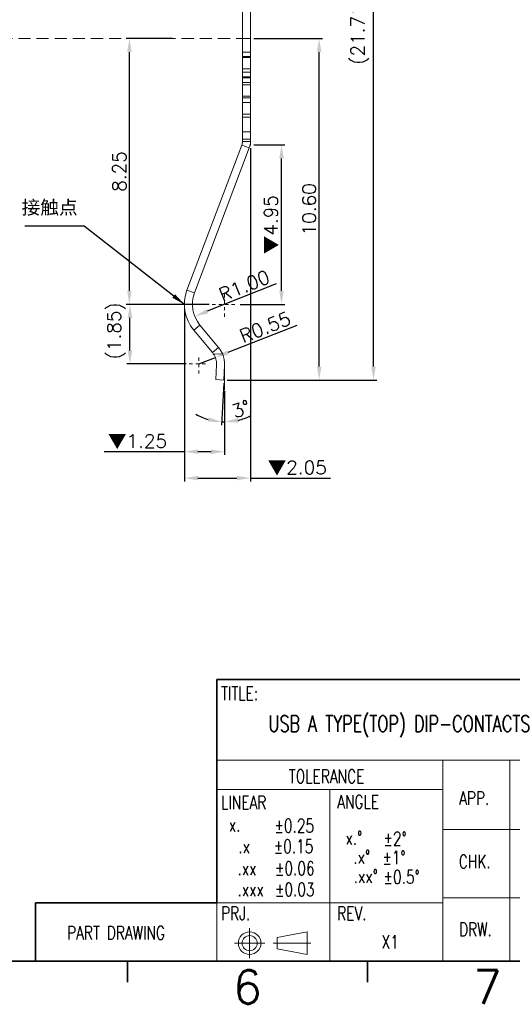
# Model space of a CAD drawing. Header units: millimetres. Extents: x -1657 to 8845, y -11980 to 3013.
# Tile 222 of 256: x 455 to 470, y 2274 to 2305. Entities that reach past the tile are written whole.
import ezdxf
from ezdxf.enums import TextEntityAlignment as Align

# ---------------------------------------------------------------- set-up
doc = ezdxf.new("R2010")
doc.units = ezdxf.units.MM
doc.linetypes.add('CENTER', pattern=[2, 1.25, -0.25, 0.25, -0.25])
doc.linetypes.add('DASHED2', pattern=[0.375, 0.25, -0.125])
doc.layers.add('51', color=6, linetype='CENTER')
doc.layers.add('FMT', color=7, linetype='Continuous', lineweight=35)
doc.layers.add('标注', color=3, linetype='Continuous', lineweight=9)
doc.styles.add('english', font='romans.shx', dxfattribs={"width": 0.75, "height": 2.5})
doc.styles.add('ROMANS', font='ROMANS.SHX')
doc.dimstyles.get("Standard").update_dxf_attribs({"dimtxt": 0.18, "dimasz": 0.18, "dimexe": 0.18, "dimexo": 0.0625, "dimgap": 0.09, "dimtad": 1, "dimrnd": 0.0005, "dimzin": 1, "dimdsep": 46, "dimtxsty": 'Standard', "dimcen": 0.09, "dimadec": 0, "dimazin": 2, "dimtfac": 1, "dimtmove": 0, "dimatfit": 3, "dimfxl": 0, "dimtolj": 1, "dimtzin": 0, "dimarcsym": 0})
doc.dimstyles.new('STANDARD$0', dxfattribs={"dimscale": 0.166667, "dimtxt": 2.5, "dimasz": 1.8, "dimexe": 0.5, "dimexo": 0.5, "dimgap": 1, "dimtad": 0, "dimzin": 0, "dimdsep": 46, "dimtxsty": 'ROMANS', "dimcen": 0, "dimclrd": 256, "dimclre": 256, "dimclrt": 4, "dimadec": 0, "dimazin": 0, "dimtfac": 0.7, "dimtofl": 0, "dimtmove": 0, "dimatfit": 3, "dimfxl": 0, "dimtolj": 1, "dimtzin": 0, "dimarcsym": 0})

# ---------------------------------------------------------------- blocks, each defined once
blk = doc.blocks.new('*D216')
at = {"color": 0, "linetype": 'Continuous', "lineweight": -2, "ltscale": 5}
for p, q in [((462.31, 2315.323), (466.126, 2315.323)), ((466.026, 2294.035), (466.026, 2314.903)), ((461.485, 2293.615), (466.126, 2293.615))]:
    blk.add_line(p, q, dxfattribs=at)
at = {"color": 0, "linetype": 'Continuous', "ltscale": 5}
for points in [[(465.956, 2314.903), (466.096, 2314.903), (466.026, 2315.323)], [(465.956, 2294.035), (466.096, 2294.035), (466.026, 2293.615)]]:
    blk.add_solid(points, dxfattribs=at)
at = {"layer": 'Defpoints', "color": 0, "linetype": 'Continuous', "ltscale": 5}
for p in [(462.21, 2315.323), (466.026, 2315.323), (461.385, 2293.615)]:
    blk.add_point(p, dxfattribs=at)
at = {"color": 0, "linetype": 'Continuous', "lineweight": 9, "ltscale": 5, "insert": (465.606, 2304.469), "char_height": 0.42, "attachment_point": 5, "rotation": 90, "style": 'ROMANS'}
blk.add_mtext('\\A1;(21.71)', dxfattribs=at)
blk = doc.blocks.new('*D270')
at = {"color": 0, "linetype": 'Continuous', "lineweight": -2, "ltscale": 5}
for p, q in [((460.925, 2295.965), (458.373, 2295.965)), ((458.473, 2294.535), (458.473, 2295.545)), ((460.212, 2294.115), (458.373, 2294.115))]:
    blk.add_line(p, q, dxfattribs=at)
at = {"color": 0, "linetype": 'Continuous', "ltscale": 5}
for points in [[(458.403, 2295.545), (458.543, 2295.545), (458.473, 2295.965)], [(458.403, 2294.535), (458.543, 2294.535), (458.473, 2294.115)]]:
    blk.add_solid(points, dxfattribs=at)
at = {"layer": 'Defpoints', "color": 0, "linetype": 'Continuous', "ltscale": 5}
for p in [(458.473, 2295.965), (461.025, 2295.965), (460.312, 2294.115)]:
    blk.add_point(p, dxfattribs=at)
at = {"color": 0, "linetype": 'Continuous', "lineweight": 9, "ltscale": 5, "insert": (458.053, 2295.144), "char_height": 0.42, "attachment_point": 5, "rotation": 90, "style": 'ROMANS'}
blk.add_mtext('\\A1;(1.85)', dxfattribs=at)
blk = doc.blocks.new('*D271')
at = {"color": 0, "linetype": 'Continuous', "lineweight": -2, "ltscale": 5}
for p, q in [((462.31, 2300.915), (463.273, 2300.915)), ((463.173, 2296.385), (463.173, 2300.495)), ((461.895, 2295.965), (463.273, 2295.965))]:
    blk.add_line(p, q, dxfattribs=at)
at = {"color": 0, "linetype": 'Continuous', "ltscale": 5}
for points in [[(463.103, 2300.495), (463.243, 2300.495), (463.173, 2300.915)], [(463.103, 2296.385), (463.243, 2296.385), (463.173, 2295.965)]]:
    blk.add_solid(points, dxfattribs=at)
at = {"layer": 'Defpoints', "color": 0, "linetype": 'Continuous', "ltscale": 5}
for p in [(462.21, 2300.915), (463.173, 2300.915), (461.795, 2295.965)]:
    blk.add_point(p, dxfattribs=at)
at = {"color": 0, "linetype": 'Continuous', "lineweight": 9, "ltscale": 5, "insert": (462.863, 2298.44), "char_height": 0.42, "attachment_point": 5, "rotation": 90, "style": 'ROMANS'}
blk.add_mtext('\\A1;{\\fSimSun|b0|i0|c134|p6;▼}4.95', dxfattribs=at)
blk = doc.blocks.new('*D272')
at = {"color": 0, "linetype": 'Continuous', "lineweight": -2, "ltscale": 5}
for p, q in [((461.38, 2293.515), (461.312, 2292.217)), ((461.41, 2293.21), (461.41, 2292.215))]:
    blk.add_line(p, q, dxfattribs=at)
for start, end in [(239.8897, 253.4449), (283.5551, 297.1103), (267, 270)]:
    blk.add_arc((461.41, 2294.094), 1.779, start, end, dxfattribs=at)
at = {"color": 0, "linetype": 'Continuous', "ltscale": 5}
for points in [[(460.915, 2292.457), (460.891, 2292.32), (461.317, 2292.317)], [(461.835, 2292.295), (461.819, 2292.434), (461.41, 2292.315)]]:
    blk.add_solid(points, dxfattribs=at)
at = {"layer": 'Defpoints', "color": 0, "linetype": 'Continuous', "ltscale": 5}
for p in [(461.409, 2294.073), (461.41, 2294.115), (461.385, 2293.615), (461.41, 2293.31), (461.348, 2292.316)]:
    blk.add_point(p, dxfattribs=at)
at = {"color": 0, "linetype": 'Continuous', "lineweight": 9, "ltscale": 5, "insert": (461.921, 2292.716), "char_height": 0.42, "attachment_point": 5, "rotation": 20.3299, "style": 'ROMANS'}
blk.add_mtext('\\A1;3°', dxfattribs=at)
blk = doc.blocks.new('*D273')
at = {"color": 0, "linetype": 'Continuous', "lineweight": -2, "ltscale": 5}
for p, q in [((463.653, 2295.312), (461.513, 2294.47)), ((460.61, 2294.115), (461.122, 2294.316))]:
    blk.add_line(p, q, dxfattribs=at)
at = {"color": 0, "linetype": 'Continuous', "ltscale": 5}
blk.add_solid([(461.487, 2294.535), (461.538, 2294.405), (461.122, 2294.316)], dxfattribs=at)
at = {"layer": 'Defpoints', "color": 0, "linetype": 'Continuous', "ltscale": 5}
for p in [(461.122, 2294.316), (460.61, 2294.115)]:
    blk.add_point(p, dxfattribs=at)
at = {"color": 0, "linetype": 'Continuous', "lineweight": 9, "ltscale": 5, "insert": (462.665, 2295.256), "char_height": 0.42, "attachment_point": 5, "rotation": 21.4686, "style": 'ROMANS'}
blk.add_mtext('\\A1;R0.55', dxfattribs=at)
blk = doc.blocks.new('*D274')
at = {"color": 0, "linetype": 'Continuous', "lineweight": -2, "ltscale": 5}
blk.add_line((463.007, 2296.605), (460.872, 2295.749), dxfattribs=at)
at = {"color": 0, "linetype": 'Continuous', "ltscale": 5}
blk.add_solid([(460.846, 2295.814), (460.898, 2295.684), (460.482, 2295.593)], dxfattribs=at)
at = {"layer": 'Defpoints', "color": 0, "linetype": 'Continuous', "ltscale": 5}
for p in [(461.41, 2295.965), (460.482, 2295.593)]:
    blk.add_point(p, dxfattribs=at)
at = {"color": 0, "linetype": 'Continuous', "lineweight": 9, "ltscale": 5, "insert": (462.019, 2296.543), "char_height": 0.42, "attachment_point": 5, "rotation": 21.84, "style": 'ROMANS'}
blk.add_mtext('\\A1;R1.00', dxfattribs=at)
blk = doc.blocks.new('*D275')
at = {"color": 0, "linetype": 'Continuous', "lineweight": -2, "ltscale": 5}
for p, q in [((462.31, 2304.215), (464.441, 2304.215)), ((464.341, 2294.035), (464.341, 2303.795)), ((461.485, 2293.615), (464.441, 2293.615))]:
    blk.add_line(p, q, dxfattribs=at)
at = {"color": 0, "linetype": 'Continuous', "ltscale": 5}
for points in [[(464.271, 2303.795), (464.411, 2303.795), (464.341, 2304.215)], [(464.271, 2294.035), (464.411, 2294.035), (464.341, 2293.615)]]:
    blk.add_solid(points, dxfattribs=at)
at = {"layer": 'Defpoints', "color": 0, "linetype": 'Continuous', "ltscale": 5}
for p in [(462.21, 2304.215), (464.341, 2304.215), (461.385, 2293.615)]:
    blk.add_point(p, dxfattribs=at)
at = {"color": 0, "linetype": 'Continuous', "lineweight": 9, "ltscale": 5, "insert": (464.031, 2298.915), "char_height": 0.42, "attachment_point": 5, "rotation": 90, "style": 'ROMANS'}
blk.add_mtext('\\A1;10.60', dxfattribs=at)
blk = doc.blocks.new('*D276')
at = {"color": 0, "linetype": 'Continuous', "lineweight": -2, "ltscale": 5}
for p, q in [((459.784, 2304.215), (458.356, 2304.215)), ((458.456, 2296.385), (458.456, 2303.795)), ((460.925, 2295.965), (458.356, 2295.965))]:
    blk.add_line(p, q, dxfattribs=at)
at = {"color": 0, "linetype": 'Continuous', "ltscale": 5}
for points in [[(458.386, 2303.795), (458.526, 2303.795), (458.456, 2304.215)], [(458.386, 2296.385), (458.526, 2296.385), (458.456, 2295.965)]]:
    blk.add_solid(points, dxfattribs=at)
at = {"layer": 'Defpoints', "color": 0, "linetype": 'Continuous', "ltscale": 5}
for p in [(458.456, 2304.215), (459.884, 2304.215), (461.025, 2295.965)]:
    blk.add_point(p, dxfattribs=at)
at = {"color": 0, "linetype": 'Continuous', "lineweight": 9, "ltscale": 5, "insert": (458.146, 2300.09), "char_height": 0.42, "attachment_point": 5, "rotation": 90, "style": 'ROMANS'}
blk.add_mtext('\\A1;8.25', dxfattribs=at)
blk = doc.blocks.new('*D217')
at = {"color": 0, "linetype": 'Continuous', "lineweight": -2, "ltscale": 5}
for p, q in [((460.161, 2295.828), (460.161, 2291.292)), ((461.41, 2293.284), (461.41, 2291.292)), ((460.161, 2291.392), (457.676, 2291.392)), ((460.99, 2291.392), (460.581, 2291.392))]:
    blk.add_line(p, q, dxfattribs=at)
at = {"color": 0, "linetype": 'Continuous', "ltscale": 5}
for points in [[(460.581, 2291.462), (460.581, 2291.322), (460.161, 2291.392)], [(460.99, 2291.462), (460.99, 2291.322), (461.41, 2291.392)]]:
    blk.add_solid(points, dxfattribs=at)
at = {"layer": 'Defpoints', "color": 0, "linetype": 'Continuous', "ltscale": 5}
for p in [(460.161, 2295.928), (461.41, 2293.384), (460.161, 2291.392)]:
    blk.add_point(p, dxfattribs=at)
at = {"color": 0, "linetype": 'Continuous', "lineweight": 9, "ltscale": 5, "insert": (458.708, 2291.702), "char_height": 0.42, "attachment_point": 5, "style": 'ROMANS'}
blk.add_mtext('\\A1;{\\fSimSun|b0|i0|c134|p6;▼}1.25', dxfattribs=at)
blk = doc.blocks.new('*D218')
at = {"color": 0, "linetype": 'Continuous', "lineweight": -2, "ltscale": 5}
for p, q in [((462.21, 2300.815), (462.21, 2290.472)), ((460.161, 2295.828), (460.161, 2290.472)), ((460.581, 2290.572), (461.79, 2290.572)), ((462.21, 2290.572), (464.695, 2290.572))]:
    blk.add_line(p, q, dxfattribs=at)
at = {"color": 0, "linetype": 'Continuous', "ltscale": 5}
for points in [[(460.581, 2290.642), (460.581, 2290.502), (460.161, 2290.572)], [(461.79, 2290.642), (461.79, 2290.502), (462.21, 2290.572)]]:
    blk.add_solid(points, dxfattribs=at)
at = {"layer": 'Defpoints', "color": 0, "linetype": 'Continuous', "ltscale": 5}
for p in [(462.21, 2300.915), (460.161, 2295.928), (462.21, 2290.572)]:
    blk.add_point(p, dxfattribs=at)
at = {"color": 0, "linetype": 'Continuous', "lineweight": 9, "ltscale": 5, "insert": (463.663, 2290.882), "char_height": 0.42, "attachment_point": 5, "style": 'ROMANS'}
blk.add_mtext('\\A1;{\\fSimSun|b0|i0|c134|p6;▼}2.05', dxfattribs=at)

msp = doc.modelspace()

# ---------------------------------------------------------------- linework, layer by layer
at = {"color": 7, "linetype": 'Continuous', "lineweight": 15}
for p, q in [((461.9601, 2303.798), (461.9601, 2315.3231)), ((462.2101, 2303.798), (462.2101, 2315.3231)), ((461.9601, 2304.3151), (461.9601, 2304.2151)), ((462.2101, 2304.2151), (461.9601, 2304.2151)), ((462.2101, 2304.3151), (462.2101, 2304.2151)), ((461.9601, 2303.6565), (461.9601, 2303.798)), ((462.2101, 2303.798), (461.9601, 2303.798)), ((462.2101, 2303.6565), (462.2101, 2303.798)), ((461.9601, 2303.6269), (461.9601, 2303.6565)), ((462.2101, 2303.6565), (461.9601, 2303.6565)), ((461.9601, 2303.2733), (461.9601, 2303.6269)), ((462.2101, 2303.6269), (461.9601, 2303.6269)), ((462.2101, 2303.6269), (462.2101, 2303.6565)), ((462.2101, 2303.2733), (462.2101, 2303.6269)), ((461.9601, 2303.1737), (461.9601, 2303.2733)), ((462.2101, 2303.2733), (461.9601, 2303.2733)), ((461.9601, 2303.0323), (461.9601, 2303.1737)), ((462.2101, 2303.1737), (461.9601, 2303.1737)), ((462.2101, 2303.1737), (462.2101, 2303.2733)), ((462.2101, 2303.0323), (462.2101, 2303.1737)), ((461.9601, 2302.998), (461.9601, 2303.0323)), ((462.2101, 2303.0323), (461.9601, 2303.0323)), ((461.9601, 2302.8565), (461.9601, 2302.998)), ((462.2101, 2302.998), (461.9601, 2302.998)), ((461.9601, 2302.7819), (461.9601, 2302.8565)), ((462.2101, 2302.8565), (461.9601, 2302.8565)), ((462.2101, 2302.998), (462.2101, 2303.0323)), ((462.2101, 2302.8565), (462.2101, 2302.998)), ((462.2101, 2302.7819), (462.2101, 2302.8565)), ((461.9601, 2302.4283), (461.9601, 2302.7819)), ((462.2101, 2302.7819), (461.9601, 2302.7819)), ((462.2101, 2302.4283), (462.2101, 2302.7819)), ((461.9601, 2302.3737), (461.9601, 2302.4283)), ((462.2101, 2302.4283), (461.9601, 2302.4283)), ((461.9601, 2302.2323), (461.9601, 2302.3737)), ((462.2101, 2302.3737), (461.9601, 2302.3737)), ((461.9601, 2301.8651), (461.9601, 2302.2323)), ((462.2101, 2302.2323), (461.9601, 2302.2323)), ((462.2101, 2302.3737), (462.2101, 2302.4283)), ((462.2101, 2302.2323), (462.2101, 2302.3737)), ((462.2101, 2301.8651), (462.2101, 2302.2323)), ((461.9601, 2301.771), (461.9601, 2301.8651)), ((462.2101, 2301.8651), (461.9601, 2301.8651)), ((461.9601, 2301.3254), (461.9601, 2301.771)), ((462.2101, 2301.771), (461.9601, 2301.771)), ((462.2101, 2301.771), (462.2101, 2301.8651)), ((462.2101, 2301.3254), (462.2101, 2301.771)), ((461.9601, 2301.0901), (461.9601, 2301.3254)), ((461.9601, 2301.3254), (462.2101, 2301.3254)), ((462.2101, 2301.3254), (462.2101, 2301.0901)), ((461.9601, 2301.0155), (461.9601, 2301.0901)), ((462.2101, 2301.0901), (461.9601, 2301.0901)), ((461.9601, 2301.0155), (462.2101, 2301.0155)), ((462.2101, 2301.0155), (462.2101, 2301.0901)), ((460.2407, 2296.4066), (461.9408, 2300.9095)), ((460.4746, 2296.3183), (462.1746, 2300.8212)), ((462.1746, 2300.8212), (461.9408, 2300.9095)), ((460.2407, 2296.4066), (460.4746, 2296.3183)), ((460.6426, 2295.324), (460.4508, 2295.1637)), ((461.2241, 2294.628), (460.6426, 2295.324)), ((461.0322, 2294.4677), (460.4508, 2295.1637)), ((461.0322, 2294.4677), (461.2241, 2294.628)), ((461.0587, 2294.4333), (461.3505, 2294.418)), ((461.1353, 2293.6282), (461.1593, 2294.0863)), ((461.409, 2294.0732), (461.385, 2293.6151)), ((461.385, 2293.6151), (461.1353, 2293.6282))]:
    msp.add_line(p, q, dxfattribs=at)
at = {"color": 3, "linetype": 'Continuous', "lineweight": 9}
for p, q in [((462.2101, 2301.0155), (462.2101, 2300.9151)), ((462.1853, 2300.8495), (462.2101, 2300.9151)), ((461.4101, 2294.1151), (461.4101, 2293.3103))]:
    msp.add_line(p, q, dxfattribs=at)
at = {"color": 7, "linetype": 'Continuous', "lineweight": 15}
for centre, radius, start, end in [((461.6601, 2301.0155), 0.3, 339.31569, 360), ((461.6601, 2301.0155), 0.55, 339.31569, 360), ((461.4101, 2295.9651), 1.25, 159.31569, 219.87384), ((461.4101, 2295.9651), 1, 159.31569, 219.87384), ((460.6101, 2294.1151), 0.8, 22.24882, 39.87384), ((460.6101, 2294.1151), 0.55, 35.34801, 39.87384), ((460.6101, 2294.1151), 0.55, 357, 35.34801), ((460.6101, 2294.1151), 0.8, 357, 22.24882)]:
    msp.add_arc(centre, radius, start, end, dxfattribs=at)
at = {"layer": '51', "color": 1, "lineweight": 9, "ltscale": 0.01}
for p, q in [((461.4101, 2295.58), (461.4101, 2296.3503)), ((461.025, 2295.9651), (461.7952, 2295.9651)), ((460.6101, 2293.8172), (460.6101, 2294.4131)), ((460.3121, 2294.1151), (460.9081, 2294.1151))]:
    msp.add_line(p, q, dxfattribs=at)
at = {"layer": 'FMT'}
for p, q in [((488.1666, 2284.3162), (461.1678, 2284.3162)), ((461.1678, 2284.3162), (461.1678, 2277.3924)), ((461.1648, 2277.3924), (455.5462, 2277.3924)), ((455.5462, 2277.3924), (455.5462, 2275.5752)), ((488.1666, 2275.5752), (421.1887, 2275.5752)), ((458.3978, 2275.5752), (458.3978, 2274.9261)), ((465.8381, 2275.5752), (465.8381, 2274.9261))]:
    msp.add_line(p, q, dxfattribs=at)
at = {"layer": 'FMT', "color": 4, "lineweight": 15}
for p, q in [((488.1666, 2281.8187), (461.1678, 2281.8187)), ((468.1771, 2281.8187), (468.1771, 2275.5752)), ((470.2575, 2281.8187), (470.2575, 2275.5752)), ((461.1678, 2280.9024), (468.1771, 2280.9024)), ((464.6724, 2280.9024), (464.6724, 2275.5752)), ((476.744, 2279.664), (468.1771, 2279.664)), ((476.744, 2277.5405), (468.1771, 2277.5405)), ((468.1771, 2277.3924), (461.1678, 2277.3924)), ((461.1678, 2277.3924), (461.1678, 2275.5752)), ((462.1851, 2275.6704), (462.1851, 2276.605)), ((463.0339, 2276.3129), (463.9684, 2276.4882)), ((463.0339, 2276.3129), (463.0339, 2275.9625)), ((463.9684, 2275.7872), (463.9684, 2276.4882)), ((461.7178, 2276.1377), (462.6523, 2276.1377)), ((462.917, 2276.1377), (464.0852, 2276.1377)), ((463.0339, 2275.9625), (463.9684, 2275.7872))]:
    msp.add_line(p, q, dxfattribs=at)
for radius in [0.3505, 0.2336]:
    msp.add_circle((462.1851, 2276.1377), radius, dxfattribs=at)
at = {"layer": '标注', "color": 2, "linetype": 'DASHED2', "lineweight": 9, "ltscale": 1.5}
msp.add_line((448.2639, 2304.2151), (461.9601, 2304.2151), dxfattribs=at)

# ---------------------------------------------------------------- texts
at = {"color": 7, "insert": (462.7668, 2283.1987), "char_height": 0.498694, "width": 10.057408, "attachment_point": 1, "style": 'english'}
msp.add_mtext('USB A TYPE(TOP) DIP-CONTACTS', dxfattribs=at)
at = {"layer": 'FMT', "style": 'english'}
for s, p in [('6', (462.1179, 2274.2579)), ('7', (469.5582, 2274.2579))]:
    msp.add_text(s, height=1.0384, dxfattribs=at).set_placement(p, align=Align.CENTER)
at = {"layer": 'FMT', "color": 4, "lineweight": 15, "attachment_point": 1, "style": 'english'}
for s, insert, char_height, width in [('TITLE:', (461.2965, 2284.0998), 0.41624, 4.336738), ('TOLERANCE', (463.4013, 2281.5241), 0.41624, 4.336738), ('APP.', (468.6823, 2280.8456), 0.41624, 4.336738), ('LINEAR', (461.2978, 2280.7101), 0.41624, 4.336738), ('ANGLE', (464.9007, 2280.734), 0.41624, 4.336738), ('x.', (461.5428, 2280.0182), 0.41624, 4.336738), ('%%p0.25', (462.9545, 2279.9918), 0.41624, 4.336738), ('x.%%d', (465.1583, 2279.6112), 0.41624, 4.336738), ('%%p2%%d', (466.3345, 2279.5898), 0.41624, 4.336738), ('%%p0.15', (462.9313, 2279.3518), 0.41624, 4.336738), ('.x', (461.8347, 2279.3518), 0.41624, 4.336738), ('.x%%d', (465.4025, 2279.0224), 0.41624, 4.336738), ('%%p1%%d', (466.2997, 2279.0011), 0.41624, 4.336738), ('%%p0.06', (462.9696, 2278.6676), 0.41624, 4.336738), ('CHK.', (468.6713, 2278.8782), 0.41624, 4.336738), ('.xx', (461.8106, 2278.6676), 0.41624, 4.336738), ('.xx%%d', (465.4113, 2278.4218), 0.41624, 4.336738), ('%%p0.5%%d', (466.3377, 2278.4004), 0.41624, 4.336738), ('.xxx', (461.8106, 2278.0119), 0.41624, 4.336738), ('%%p0.03', (462.9696, 2278.0119), 0.41624, 4.336738), ('PRJ.', (461.2978, 2277.2717), 0.41624, 4.336738), ('REV.', (464.9007, 2277.2705), 0.41624, 4.336738), ('PART DRAWING', (456.5221, 2276.6683), 0.416239, 6.143385), ('DRW.', (468.6782, 2276.7737), 0.41624, 4.336738), ('X1', (466.2775, 2276.3862), 0.41624, 4.336738)]:
    msp.add_mtext(s, dxfattribs=dict(at, insert=insert, char_height=char_height, width=width))
at = {"layer": '标注', "ltscale": 0.5, "insert": (455.1127, 2299.1874), "char_height": 0.425, "width": 8.881784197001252e-16, "attachment_point": 1}
msp.add_mtext('{\\fYouYuan|b0|i0|c134|p49;接触点}', dxfattribs=at)

# ---------------------------------------------------------------- dimensions: what is measured, and where the dimension line sits
at = {"color": 3, "linetype": 'Continuous', "lineweight": 9}
for base, p1, p2, text, picture, middle in [((466.0259, 2315.3231), (461.385, 2293.6151), (462.2101, 2315.3231), '(<>)', '*D216', (465.6059, 2304.4691)), ((463.1728, 2300.9151), (461.7952, 2295.9651), (462.2101, 2300.9151), '{\\fSimSun|b0|i0|c134|p6;\\M+2A1BF}<>', '*D271', (462.8628, 2298.4401))]:
    dim = msp.add_linear_dim(base=base, p1=p1, p2=p2, angle=90, text=text, dimstyle='STANDARD$0', override={"dimscale": 1, "dimtxt": 0.42, "dimasz": 0.42, "dimexe": 0.1, "dimexo": 0.1, "dimgap": 0.1, "dimtad": 1, "dimrnd": 0.0005, "dimzin": 1, "dimcen": 0.09, "dimdle": 1, "dimclrd": 0, "dimclre": 0, "dimclrt": 0, "dimadec": 3, "dimazin": 2, "dimtfac": 1, "dimtofl": 1}, dxfattribs=at)
    dim.commit()
    dim.dimension.update_dxf_attribs({"geometry": picture, "text_midpoint": middle})
for base, p1, p2, picture, middle in [((458.4557, 2304.2151), (461.025, 2295.9651), (459.8835, 2304.2151), '*D276', (458.1457, 2300.0901)), ((464.3405, 2304.2151), (461.385, 2293.6151), (462.2101, 2304.2151), '*D275', (464.0305, 2298.9151))]:
    dim = msp.add_linear_dim(base=base, p1=p1, p2=p2, angle=90, dimstyle='STANDARD$0', override={"dimscale": 1, "dimtxt": 0.42, "dimasz": 0.42, "dimexe": 0.1, "dimexo": 0.1, "dimgap": 0.1, "dimtad": 1, "dimrnd": 0.0005, "dimzin": 1, "dimcen": 0.09, "dimdle": 1, "dimclrd": 0, "dimclre": 0, "dimclrt": 0, "dimadec": 3, "dimazin": 2, "dimtfac": 1, "dimtofl": 1}, dxfattribs=at)
    dim.commit()
    dim.dimension.update_dxf_attribs({"geometry": picture, "text_midpoint": middle})
dim = msp.add_linear_dim(base=(462.2101, 2290.5718), p1=(460.1607, 2295.9277), p2=(462.2101, 2300.9151), text='{\\fSimSun|b0|i0|c134|p6;\\M+2A1BF}<>', dimstyle='STANDARD$0', override={"dimscale": 1, "dimtxt": 0.42, "dimasz": 0.42, "dimexe": 0.1, "dimexo": 0.1, "dimgap": 0.1, "dimtad": 1, "dimrnd": 0.0005, "dimzin": 1, "dimcen": 0.09, "dimdle": 1, "dimclrd": 0, "dimclre": 0, "dimclrt": 0, "dimadec": 3, "dimazin": 2, "dimtfac": 1, "dimtofl": 1}, dxfattribs=at)
dim.commit()
dim.dimension.update_dxf_attribs({"geometry": '*D218', "text_midpoint": (463.6626, 2290.5718), "dimtype": 160})
dim = msp.add_radius_dim(center=(461.4101, 2295.9651), mpoint=(460.4819, 2295.5931), dimstyle='Standard', override={"dimtxt": 0.42, "dimasz": 0.42, "dimexe": 0.1, "dimexo": 0.1, "dimgap": 0.1, "dimtxsty": 'ROMANS', "dimdle": 1, "dimadec": 3}, dxfattribs=at)
dim.commit()
dim.dimension.update_dxf_attribs({"geometry": '*D274', "text_midpoint": (462.1341, 2296.2553), "dimtype": 164})
dim = msp.add_linear_dim(base=(460.1607, 2291.3923), p1=(461.4101, 2293.3845), p2=(460.1607, 2295.9277), text='{\\fSimSun|b0|i0|c134|p6;\\M+2A1BF}<>', dimstyle='STANDARD$0', override={"dimscale": 1, "dimtxt": 0.42, "dimasz": 0.42, "dimexe": 0.1, "dimexo": 0.1, "dimgap": 0.1, "dimtad": 1, "dimrnd": 0.0005, "dimzin": 1, "dimcen": 0.09, "dimdle": 1, "dimclrd": 0, "dimclre": 0, "dimclrt": 0, "dimadec": 3, "dimazin": 2, "dimtfac": 1, "dimtofl": 1}, dxfattribs=at)
dim.commit()
dim.dimension.update_dxf_attribs({"geometry": '*D217', "text_midpoint": (458.7082, 2291.7023)})
dim = msp.add_linear_dim(base=(458.473, 2295.9651), p1=(460.3121, 2294.1151), p2=(461.025, 2295.9651), angle=90, text='(<>)', dimstyle='STANDARD$0', override={"dimscale": 1, "dimtxt": 0.42, "dimasz": 0.42, "dimexe": 0.1, "dimexo": 0.1, "dimgap": 0.1, "dimtad": 1, "dimrnd": 0.0005, "dimzin": 1, "dimcen": 0.09, "dimdle": 1, "dimclrd": 0, "dimclre": 0, "dimclrt": 0, "dimadec": 3, "dimazin": 2, "dimtfac": 1, "dimtofl": 1}, dxfattribs=at)
dim.commit()
dim.dimension.update_dxf_attribs({"geometry": '*D270', "text_midpoint": (458.473, 2295.1443), "dimtype": 160})
dim = msp.add_radius_dim(center=(460.6101, 2294.1151), mpoint=(461.1219, 2294.3164), dimstyle='Standard', override={"dimtxt": 0.42, "dimasz": 0.42, "dimexe": 0.1, "dimexo": 0.1, "dimgap": 0.1, "dimtxsty": 'ROMANS', "dimdle": 1, "dimadec": 3}, dxfattribs=at)
dim.commit()
dim.dimension.update_dxf_attribs({"geometry": '*D273', "text_midpoint": (462.665, 2295.2564)})
dim = msp.add_angular_dim_2l(base=(461.348, 2292.31581), line1=((461.4101, 2294.11511), (461.4101, 2293.31028)), line2=((461.409, 2294.07324), (461.38499, 2293.61511)), dimstyle='Standard', override={"dimtxt": 0.42, "dimasz": 0.42, "dimexe": 0.1, "dimexo": 0.1, "dimgap": 0.1, "dimtxsty": 'ROMANS', "dimdle": 1, "dimadec": 3}, dxfattribs=at)
dim.commit()
dim.dimension.update_dxf_attribs({"geometry": '*D272', "text_midpoint": (462.02832, 2292.42558), "dimtype": 162})

# ---------------------------------------------------------------- leaders
msp.add_leader([(460.1607, 2295.9651), (457.0559, 2298.3906), (455.2099, 2298.3906)], dimstyle='Standard', override={"dimtxt": 0.42, "dimasz": 0.42, "dimexe": 0.1, "dimexo": 0.1, "dimgap": 0.1, "dimtxsty": 'ROMANS', "dimdle": 1, "dimadec": 3}, dxfattribs=at)

doc.saveas('drawing.dxf')
